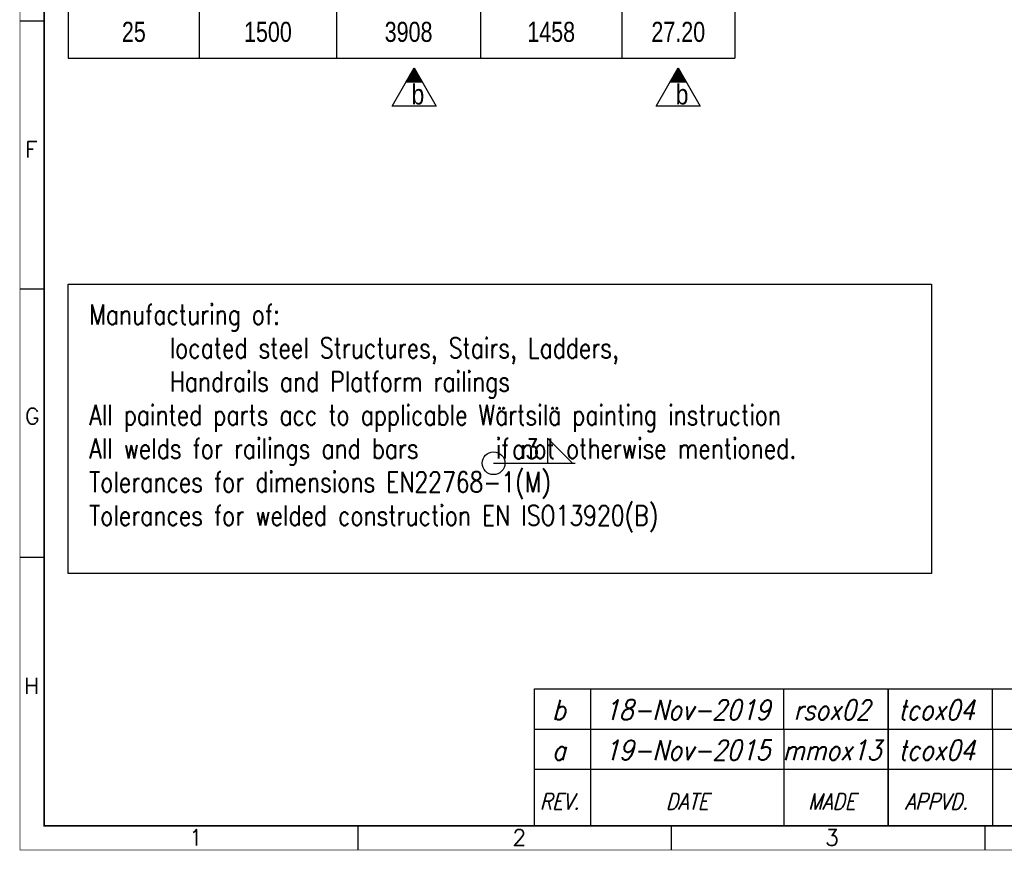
# Model space of a CAD drawing. Header units: inches. Extents: x -1 to 3961, y -1 to 2730.
# Tile 1 of 5: x 0 to 1224, y 0 to 1033. Entities that reach past the tile are written whole.
import ezdxf
from ezdxf.enums import TextEntityAlignment as Align

# ---------------------------------------------------------------- set-up
doc = ezdxf.new("R2010")
doc.units = ezdxf.units.IN
doc.header["$LTSCALE"] = 20
doc.header["$MEASUREMENT"] = 0
doc.layers.add('6', color=2, linetype='Continuous')
doc.styles.add('ARIAL_NARROW', font='ARIALN.TTF')
doc.styles.add('ROMANS', font='ROMANS', dxfattribs={"width": 0.8})

# ---------------------------------------------------------------- blocks, each defined once
blk = doc.blocks.new('*T1')
at = {"color": 0, "linetype": 'ByBlock', "lineweight": -2, "transparency": 16777216}
for p, q in [((0, 0), (829, 0)), ((0, 0), (0, -1684.8)), ((162.9, 0), (162.9, -1684.8)), ((333.8, 0), (333.8, -1684.8)), ((512.8, 0), (512.8, -1684.8)), ((688.7, 0), (688.7, -1684.8)), ((829, 0), (829, -1684.8)), ((0, -64.8), (829, -64.8)), ((0, -129.6), (829, -129.6)), ((0, -194.4), (829, -194.4)), ((0, -259.2), (829, -259.2)), ((0, -324), (829, -324)), ((0, -388.8), (829, -388.8)), ((0, -453.6), (829, -453.6)), ((0, -518.4), (829, -518.4)), ((0, -583.2), (829, -583.2)), ((0, -648), (829, -648)), ((0, -712.8), (829, -712.8)), ((0, -777.6), (829, -777.6)), ((0, -842.4), (829, -842.4)), ((0, -907.2), (829, -907.2)), ((0, -972), (829, -972)), ((0, -1036.8), (829, -1036.8)), ((0, -1101.6), (829, -1101.6)), ((0, -1166.4), (829, -1166.4)), ((0, -1231.2), (829, -1231.2)), ((0, -1296), (829, -1296)), ((0, -1360.8), (829, -1360.8)), ((0, -1425.6), (829, -1425.6)), ((0, -1490.4), (829, -1490.4)), ((0, -1555.2), (829, -1555.2)), ((0, -1620), (829, -1620)), ((0, -1684.8), (829, -1684.8))]:
    blk.add_line(p, q, dxfattribs=at)
at = {"color": 6, "transparency": 16777216, "char_height": 25, "attachment_point": 5, "style": 'ROMANS'}
for s, insert, width in [('{\\fRoman|b0|i0|c0|p0;Item}', (81.5, -32.4), 141.315), ('{\\fRoman|b0|i0|c0|p0;C/C}', (248.3, -32.4), 149.241), ('{\\fRoman|b0|i0|c0|p0;X}', (423.3, -32.4), 157.454), ('{\\fRoman|b0|i0|c0|p0;Y}', (600.7, -32.4), 154.271), ('{\\fRoman|b0|i0|c0|p0;W-tot}', (758.8, -32.4), 118.713), ('{\\fRoman|b0|i0|c0|p0;1', (81.5, -97.2), 141.315), ('{\\fRoman|b0|i0|c0|p0;300', (248.3, -97.2), 149.241), ('{\\fRoman|b0|i0|c0|p0;2708', (423.3, -97.2), 157.454), ('{\\fRoman|b0|i0|c0|p0;258', (600.7, -97.2), 154.271), ('{\\fRoman|b0|i0|c0|p0;13.00', (758.8, -97.2), 118.713), ('{\\fRoman|b0|i0|c0|p0;2', (81.5, -162), 141.315), ('{\\fRoman|b0|i0|c0|p0;350', (248.3, -162), 149.241), ('{\\fRoman|b0|i0|c0|p0;2758', (423.3, -162), 157.454), ('{\\fRoman|b0|i0|c0|p0;308', (600.7, -162), 154.271), ('{\\fRoman|b0|i0|c0|p0;13.60', (758.8, -162), 118.713), ('{\\fRoman|b0|i0|c0|p0;3', (81.5, -226.8), 141.315), ('{\\fRoman|b0|i0|c0|p0;400', (248.3, -226.8), 149.241), ('{\\fRoman|b0|i0|c0|p0;2808', (423.3, -226.8), 157.454), ('{\\fRoman|b0|i0|c0|p0;358', (600.7, -226.8), 154.271), ('{\\fRoman|b0|i0|c0|p0;14.20', (758.8, -226.8), 118.713), ('{\\fRoman|b0|i0|c0|p0;4', (81.5, -291.6), 141.315), ('{\\fRoman|b0|i0|c0|p0;450', (248.3, -291.6), 149.241), ('{\\fRoman|b0|i0|c0|p0;2858', (423.3, -291.6), 157.454), ('{\\fRoman|b0|i0|c0|p0;408', (600.7, -291.6), 154.271), ('{\\fRoman|b0|i0|c0|p0;14.80', (758.8, -291.6), 118.713), ('{\\fRoman|b0|i0|c0|p0;5', (81.5, -356.4), 141.315), ('{\\fRoman|b0|i0|c0|p0;500', (248.3, -356.4), 149.241), ('{\\fRoman|b0|i0|c0|p0;2908', (423.3, -356.4), 157.454), ('{\\fRoman|b0|i0|c0|p0;458', (600.7, -356.4), 154.271), ('{\\fRoman|b0|i0|c0|p0;15.30', (758.8, -356.4), 118.713), ('{\\fRoman|b0|i0|c0|p0;6', (81.5, -421.2), 141.315), ('{\\fRoman|b0|i0|c0|p0;550', (248.3, -421.2), 149.241), ('{\\fRoman|b0|i0|c0|p0;2958', (423.3, -421.2), 157.454), ('{\\fRoman|b0|i0|c0|p0;508', (600.7, -421.2), 154.271), ('{\\fRoman|b0|i0|c0|p0;15.90', (758.8, -421.2), 118.713), ('{\\fRoman|b0|i0|c0|p0;7', (81.5, -486), 141.315), ('{\\fRoman|b0|i0|c0|p0;600', (248.3, -486), 149.241), ('{\\fRoman|b0|i0|c0|p0;3008', (423.3, -486), 157.454), ('{\\fRoman|b0|i0|c0|p0;558', (600.7, -486), 154.271), ('{\\fRoman|b0|i0|c0|p0;16.50', (758.8, -486), 118.713), ('{\\fRoman|b0|i0|c0|p0;8', (81.5, -550.8), 141.315), ('{\\fRoman|b0|i0|c0|p0;650', (248.3, -550.8), 149.241), ('{\\fRoman|b0|i0|c0|p0;3058', (423.3, -550.8), 157.454), ('{\\fRoman|b0|i0|c0|p0;608', (600.7, -550.8), 154.271), ('{\\fRoman|b0|i0|c0|p0;17.10', (758.8, -550.8), 118.713), ('{\\fRoman|b0|i0|c0|p0;9', (81.5, -615.6), 141.315), ('{\\fRoman|b0|i0|c0|p0;700', (248.3, -615.6), 149.241), ('{\\fRoman|b0|i0|c0|p0;3108', (423.3, -615.6), 157.454), ('{\\fRoman|b0|i0|c0|p0;658', (600.7, -615.6), 154.271), ('{\\fRoman|b0|i0|c0|p0;17.70', (758.8, -615.6), 118.713), ('{\\fRoman|b0|i0|c0|p0;10', (81.5, -680.4), 141.315), ('{\\fRoman|b0|i0|c0|p0;750', (248.3, -680.4), 149.241), ('{\\fRoman|b0|i0|c0|p0;3158', (423.3, -680.4), 157.454), ('{\\fRoman|b0|i0|c0|p0;708', (600.7, -680.4), 154.271), ('{\\fRoman|b0|i0|c0|p0;18.30', (758.8, -680.4), 118.713), ('{\\fRoman|b0|i0|c0|p0;11', (81.5, -745.2), 141.315), ('{\\fRoman|b0|i0|c0|p0;800', (248.3, -745.2), 149.241), ('{\\fRoman|b0|i0|c0|p0;3208', (423.3, -745.2), 157.454), ('{\\fRoman|b0|i0|c0|p0;758', (600.7, -745.2), 154.271), ('{\\fRoman|b0|i0|c0|p0;19.90', (758.8, -745.2), 118.713), ('{\\fRoman|b0|i0|c0|p0;12', (81.5, -810), 141.315), ('{\\fRoman|b0|i0|c0|p0;850', (248.3, -810), 149.241), ('{\\fRoman|b0|i0|c0|p0;3258', (423.3, -810), 157.454), ('{\\fRoman|b0|i0|c0|p0;808', (600.7, -810), 154.271), ('{\\fRoman|b0|i0|c0|p0;19.50', (758.8, -810), 118.713), ('{\\fRoman|b0|i0|c0|p0;13', (81.5, -874.8), 141.315), ('{\\fRoman|b0|i0|c0|p0;900', (248.3, -874.8), 149.241), ('{\\fRoman|b0|i0|c0|p0;3308', (423.3, -874.8), 157.454), ('{\\fRoman|b0|i0|c0|p0;858', (600.7, -874.8), 154.271), ('{\\fRoman|b0|i0|c0|p0;20.10', (758.8, -874.8), 118.713), ('{\\fRoman|b0|i0|c0|p0;14', (81.5, -939.6), 141.315), ('{\\fRoman|b0|i0|c0|p0;950', (248.3, -939.6), 149.241), ('{\\fRoman|b0|i0|c0|p0;3358', (423.3, -939.6), 157.454), ('{\\fRoman|b0|i0|c0|p0;908', (600.7, -939.6), 154.271), ('{\\fRoman|b0|i0|c0|p0;21.70', (758.8, -939.6), 118.713), ('{\\fRoman|b0|i0|c0|p0;15', (81.5, -1004.4), 141.315), ('{\\fRoman|b0|i0|c0|p0;1000', (248.3, -1004.4), 149.241), ('{\\fRoman|b0|i0|c0|p0;3408', (423.3, -1004.4), 157.454), ('{\\fRoman|b0|i0|c0|p0;958', (600.7, -1004.4), 154.271), ('{\\fRoman|b0|i0|c0|p0;21.30', (758.8, -1004.4), 118.713), ('{\\fRoman|b0|i0|c0|p0;16', (81.5, -1069.2), 141.315), ('{\\fRoman|b0|i0|c0|p0;1050', (248.3, -1069.2), 149.241), ('{\\fRoman|b0|i0|c0|p0;3458', (423.3, -1069.2), 157.454), ('{\\fRoman|b0|i0|c0|p0;1008', (600.7, -1069.2), 154.271), ('{\\fRoman|b0|i0|c0|p0;21.90', (758.8, -1069.2), 118.713), ('{\\fRoman|b0|i0|c0|p0;17', (81.5, -1134), 141.315), ('{\\fRoman|b0|i0|c0|p0;1100', (248.3, -1134), 149.241), ('{\\fRoman|b0|i0|c0|p0;3508', (423.3, -1134), 157.454), ('{\\fRoman|b0|i0|c0|p0;1058', (600.7, -1134), 154.271), ('{\\fRoman|b0|i0|c0|p0;22.40', (758.8, -1134), 118.713), ('{\\fRoman|b0|i0|c0|p0;18', (81.5, -1198.8), 141.315), ('{\\fRoman|b0|i0|c0|p0;1150', (248.3, -1198.8), 149.241), ('{\\fRoman|b0|i0|c0|p0;3558', (423.3, -1198.8), 157.454), ('{\\fRoman|b0|i0|c0|p0;1108', (600.7, -1198.8), 154.271), ('{\\fRoman|b0|i0|c0|p0;23.00', (758.8, -1198.8), 118.713), ('{\\fRoman|b0|i0|c0|p0;19', (81.5, -1263.6), 141.315), ('{\\fRoman|b0|i0|c0|p0;1200', (248.3, -1263.6), 149.241), ('{\\fRoman|b0|i0|c0|p0;3608', (423.3, -1263.6), 157.454), ('{\\fRoman|b0|i0|c0|p0;1158', (600.7, -1263.6), 154.271), ('{\\fRoman|b0|i0|c0|p0;23.60', (758.8, -1263.6), 118.713), ('{\\fRoman|b0|i0|c0|p0;20', (81.5, -1328.4), 141.315), ('{\\fRoman|b0|i0|c0|p0;1250', (248.3, -1328.4), 149.241), ('{\\fRoman|b0|i0|c0|p0;3658', (423.3, -1328.4), 157.454), ('{\\fRoman|b0|i0|c0|p0;1208', (600.7, -1328.4), 154.271), ('{\\fRoman|b0|i0|c0|p0;24.20', (758.8, -1328.4), 118.713), ('{\\fRoman|b0|i0|c0|p0;21', (81.5, -1393.2), 141.315), ('{\\fRoman|b0|i0|c0|p0;1300', (248.3, -1393.2), 149.241), ('{\\fRoman|b0|i0|c0|p0;3708', (423.3, -1393.2), 157.454), ('{\\fRoman|b0|i0|c0|p0;1258', (600.7, -1393.2), 154.271), ('{\\fRoman|b0|i0|c0|p0;24.80', (758.8, -1393.2), 118.713), ('{\\fRoman|b0|i0|c0|p0;22', (81.5, -1458), 141.315), ('{\\fRoman|b0|i0|c0|p0;1350', (248.3, -1458), 149.241), ('{\\fRoman|b0|i0|c0|p0;3758', (423.3, -1458), 157.454), ('{\\fRoman|b0|i0|c0|p0;1308', (600.7, -1458), 154.271), ('{\\fRoman|b0|i0|c0|p0;25.40', (758.8, -1458), 118.713), ('{\\fRoman|b0|i0|c0|p0;23', (81.5, -1522.8), 141.315), ('{\\fRoman|b0|i0|c0|p0;1400', (248.3, -1522.8), 149.241), ('{\\fRoman|b0|i0|c0|p0;3808', (423.3, -1522.8), 157.454), ('{\\fRoman|b0|i0|c0|p0;1358', (600.7, -1522.8), 154.271), ('{\\fRoman|b0|i0|c0|p0;26.00', (758.8, -1522.8), 118.713), ('{\\fRoman|b0|i0|c0|p0;24', (81.5, -1587.6), 141.315), ('{\\fRoman|b0|i0|c0|p0;1450', (248.3, -1587.6), 149.241), ('{\\fRoman|b0|i0|c0|p0;3858', (423.3, -1587.6), 157.454), ('{\\fRoman|b0|i0|c0|p0;1408', (600.7, -1587.6), 154.271), ('{\\fRoman|b0|i0|c0|p0;26.60', (758.8, -1587.6), 118.713), ('{\\fRoman|b0|i0|c0|p0;25', (81.5, -1652.4), 141.315), ('{\\fRoman|b0|i0|c0|p0;1500', (248.3, -1652.4), 149.241), ('{\\fRoman|b0|i0|c0|p0;3908', (423.3, -1652.4), 157.454), ('{\\fRoman|b0|i0|c0|p0;1458', (600.7, -1652.4), 154.271), ('{\\fRoman|b0|i0|c0|p0;27.20', (758.8, -1652.4), 118.713)]:
    blk.add_mtext(s, dxfattribs=dict(at, insert=insert, width=width))
blk = doc.blocks.new('A3')
at = {"color": 7, "linetype": 'Continuous'}
for p, q in [((3, 103.12), (0, 103.12)), ((3, 69.75), (0, 69.75)), ((3, 36.38), (0, 36.38)), ((42, 3), (42, 0)), ((81, 3), (81, 0)), ((120, 3), (120, 0))]:
    blk.add_line(p, q, dxfattribs=at)
for points, const_width in [([(0, 0), (0, 273), (396, 273), (396, 0)], 0.1), ([(393, 3), (3, 3), (3, 270), (393, 270)], 0.2)]:
    blk.add_lwpolyline(points, close=True, dxfattribs=dict(at, const_width=const_width))
at = {"color": 7, "linetype": 'Continuous', "style": 'ROMANS'}
for s, p in [('F', (0.61, 86.15)), ('G', (0.61, 52.96)), ('H', (0.51, 19.41)), ('1', (21, 0.54)), ('2', (61.24, 0.54)), ('3', (100.16, 0.54))]:
    blk.add_text(s, height=2, dxfattribs=at).set_placement(p)
at = {"color": 2, "style": 'ROMANS', "oblique": 15, "flags": 8}
blk.add_attdef('INFCLASS', text='', height=2, dxfattribs=at).set_placement((354, 1.5), align=Align.MIDDLE_CENTER)
blk = doc.blocks.new('REVFLD')
at = {"color": 7, "linetype": 'Continuous'}
for p, q in [((-144, 0), (-144, 12.03)), ((-137, 0.03), (-137, 12.06)), ((-113, 12.06), (-113, 0.03)), ((-100, 0.03), (-100, 12.06)), ((-100, 12.06), (-100, 0.03)), ((-87, 0.03), (-87, 12.06)), ((-63, 0.03), (-63, 12.06)), ((-144, 7.03), (0, 7.03))]:
    blk.add_line(p, q, dxfattribs=at)
at = {"color": 3, "linetype": 'Continuous'}
blk.add_line((-144, 12.03), (0, 12.03), dxfattribs=at)
at = {"color": 2, "linetype": 'Continuous', "style": 'ROMANS', "oblique": 15, "width": 0.84}
for s, p in [('REV.', (-143.33, 3.03)), ('EXPLANATION', (-61.83, 3.03))]:
    blk.add_text(s, height=2, dxfattribs=at).set_placement(p, align=Align.MIDDLE_LEFT)
for s, p in [('DATE', (-125, 3.03)), ('MADE', (-107, 3.03)), ('APPVD.', (-94, 3.03)), ('MEMO NO.', (-75, 3.03))]:
    blk.add_text(s, height=2, dxfattribs=at).set_placement(p, align=Align.MIDDLE_CENTER)
for tag, p in [('REV', (-141, 9.42)), ('DATECH', (-125, 9.42)), ('CHD', (-107, 9.42)), ('APP', (-94, 9.42)), ('MEMO', (-75, 9.42))]:
    blk.add_attdef(tag, text='', height=2.5, dxfattribs=at).set_placement(p, align=Align.MIDDLE_CENTER)
blk.add_attdef('EXPL', text='', height=2.5, dxfattribs=at).set_placement((-62, 9.42), align=Align.MIDDLE_LEFT)
blk = doc.blocks.new('EXREVFLD')
at = {"color": 7, "linetype": 'Continuous'}
for p, q in [((-144, 0.03), (-144, 5.03)), ((-137, 0.06), (-137, 5.03)), ((-113, 5.06), (-113, 0.06)), ((-100, 0.06), (-100, 5.06)), ((-100, 5.06), (-100, 0.06)), ((-87, 0.06), (-87, 5.06)), ((-63, 0.06), (-63, 5.06))]:
    blk.add_line(p, q, dxfattribs=at)
at = {"color": 3, "linetype": 'Continuous'}
blk.add_line((-144, 5.03), (0, 5.03), dxfattribs=at)
at = {"color": 2, "linetype": 'Continuous', "style": 'ROMANS', "oblique": 15, "width": 0.84}
for tag, p in [('DATECH', (-125, 2.42)), ('CHD', (-107, 2.42)), ('MEMO', (-75, 2.42)), ('REV', (-141, 2.42)), ('APP', (-94, 2.42))]:
    blk.add_attdef(tag, text='', height=2.5, dxfattribs=at).set_placement(p, align=Align.MIDDLE_CENTER)
blk.add_attdef('EXPL', text='', height=2.5, dxfattribs=at).set_placement((-62, 2.42), align=Align.MIDDLE_LEFT)
blk = doc.blocks.new('pil')
h = blk.add_hatch()
h.set_pattern_fill('_USER', color=9, scale=0.1, style=0, pattern_type=0)
h.set_pattern_definition([(0, (0, 0.13671), (0, 0.1), [])])
h.paths.add_polyline_path([(3.72, -2.01), (7.2, 0), (3.72, 2.01)])
at = {"color": 9}
blk.add_line((3.72, 2.01), (3.72, -2.01), dxfattribs=at)
blk.add_lwpolyline([(-2.33, 5.5), (7.2, 0), (-2.33, -5.5)], close=True, dxfattribs=at)

msp = doc.modelspace()

# ---------------------------------------------------------------- linework, layer by layer
at = {"color": 4}
msp.add_lwpolyline([(60, 704), (1133.8, 704), (1133.8, 343.9), (60, 343.9)], close=True, dxfattribs=at)
for points in [[(687.1, 481.1), (656, 512.1), (656, 481.1), (687.1, 481.1)], [(589, 481.1), (690.5, 481.1)]]:
    msp.add_lwpolyline(points)
msp.add_circle((589, 481.1), 14.2)

# ---------------------------------------------------------------- block references
at = {"xscale": 10, "yscale": 10}
msp.add_blockref('A3', (0, 0), dxfattribs=at)
msp.add_blockref('*T1', (60, 2670))
ref = msp.add_blockref('EXREVFLD', (2079.4, 150), dxfattribs=dict(xscale=9.995707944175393, yscale=9.995707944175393, zscale=9.995707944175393))
ref.add_attrib('REV', 'b', dxfattribs={"color": 2, "linetype": 'Continuous', "height": 25, "style": 'ROMANS', "oblique": 15, "width": 0.84}).set_placement((670, 174.2), align=Align.MIDDLE_CENTER)
ref.add_attrib('CHD', 'rsox02', dxfattribs={"color": 2, "linetype": 'Continuous', "height": 24.99, "style": 'ROMANS', "oblique": 15, "width": 0.84}).set_placement((1009.8, 174.2), align=Align.MIDDLE_CENTER)
ref.add_attrib('DATECH', '18-Nov-2019', dxfattribs={"color": 2, "linetype": 'Continuous', "height": 24.989, "style": 'ROMANS', "oblique": 15, "width": 0.84}).set_placement((829.9, 174.2), align=Align.MIDDLE_CENTER)
ref.add_attrib('APP', 'tcox04', dxfattribs={"color": 2, "linetype": 'Continuous', "height": 24.99, "style": 'ROMANS', "oblique": 15, "width": 0.84}).set_placement((1139.8, 174.2), align=Align.MIDDLE_CENTER)
ref.add_attrib('EXPL', 'Plate size, Steel pipe grade & height changed.', dxfattribs={"color": 2, "linetype": 'Continuous', "height": 24, "style": 'ROMANS', "oblique": 15, "width": 0.65}).set_placement((1459.6, 174.2), align=Align.MIDDLE_LEFT)
at = {"xscale": 10, "yscale": 10, "zscale": 10}
msp.add_blockref('REVFLD', (2080, 30), dxfattribs=at).add_auto_attribs({'REV': 'a', 'CHD': 'mmox13', 'DATECH': '19-Nov-2015', 'APP': 'tcox04', 'EXPL': 'Connection plate size updated'})
at = {"layer": '6', "xscale": 5, "yscale": 5, "zscale": 5, "rotation": 89.99999999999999}
for p in [(490.2, 937), (818.7, 937)]:
    msp.add_blockref('pil', p, dxfattribs=at)

# ---------------------------------------------------------------- texts
at = {"color": 7, "char_height": 25, "attachment_point": 1, "style": 'ROMANS'}
for s, width, insert in [('Manufacturing of:\\P^Ilocated steel Structures, Stairs, Ladders,\\P^IHandrails and Platform railings\\PAll painted parts acc to applicable Wärtsilä painting instruction\\PAll welds for railings and bars{\\H1.4x;     }if not otherwise mentioned.\\PTolerances for dimensions EN22768-1(M)\\PTolerances for welded construction EN ISO13920(B)', 1041.383, (86, 678.6)), ('a3', 46.468, (612.2, 511.5))]:
    msp.add_mtext_dynamic_manual_height_columns(s, width=width, gutter_width=1, heights=[0], dxfattribs=dict(at, insert=insert))
at = {"layer": '6', "style": 'ARIAL_NARROW'}
for p in [(494.9, 940.4), (823.5, 940.4)]:
    msp.add_text('b', height=25, dxfattribs=at).set_placement(p, align=Align.MIDDLE)

doc.saveas('drawing.dxf')
